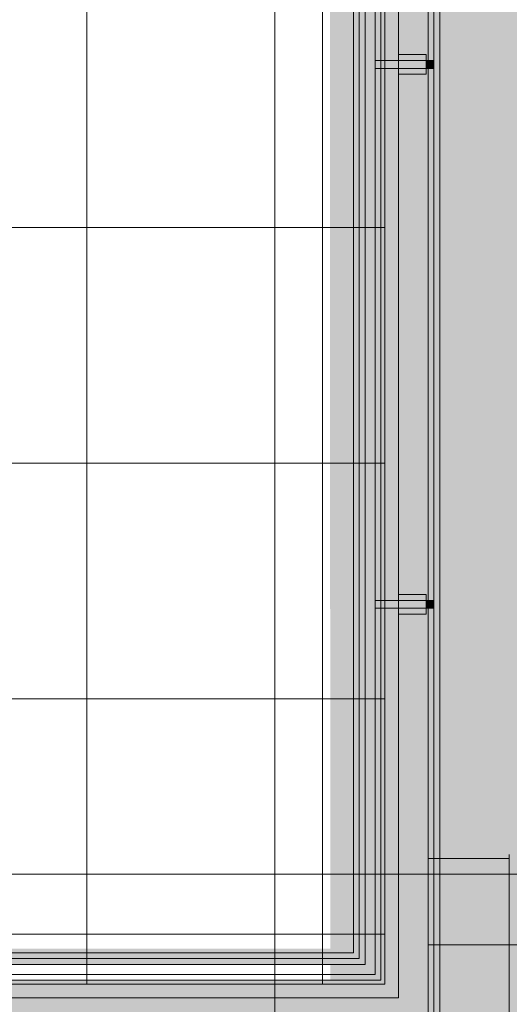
# Model space of a CAD drawing. Extents: x -620 to 300, y 62 to 1112.
# Tile 64 of 200: x 26 to 51, y 213 to 263. Entities that reach past the tile are written whole.
import ezdxf
from ezdxf.lldxf.tags import DXFTag

# ---------------------------------------------------------------- set-up
doc = ezdxf.new("R2010")
doc.units = 0
doc.layers.get('0').update_dxf_attribs({"lineweight": 13})
for name, color, linetype, lineweight, true_color in [('00_E_ST_Handlaufleuchte–Handlauf-Position', 7, 'Continuous', 5, 0x0000b2), ('30 -33 Aussenwände- 7 Fassade_ Elemente', 7, 'Continuous', 9, 0x00aacc), ('30 -34 Innenwände- 6 Elemente', 7, 'Continuous', 9, 0xff6633), ('30 -36 Dächer- 3 Dachbeläge', 7, 'Continuous', 15, 0x9999ff), ('30 -36 Dächer- 4 Dachbekleidungen', 7, 'Continuous', 9, 0xccccff), ('60- 61 allgemeine Ausstattung- 4 Terrassen', 9, 'Continuous', 9, 0x808080), ('iwb_Layout BA_Markierung', 7, 'Continuous', 9, 0xbadcdc)]:
    doc.layers.add(name, color=color, linetype=linetype, lineweight=lineweight, true_color=true_color)
doc.layers.add('70 -71 Achsen- 1 Gebäudeachsen', color=7, linetype='STRICHPUNKT2-A06CPVM0L0', lineweight=18)
tags = doc.linetypes.add('STRICHPUNKT2-A06CPVM0L0', pattern=[12.7, 6.35, -3.175, 0, -3.175]).pattern_tags.tags
tags[10:11] = [DXFTag(74, 4), DXFTag(75, 0), DXFTag(340, '0'), DXFTag(46, 0.0), DXFTag(50, 0.0), DXFTag(44, 0.0), DXFTag(45, 0.0)]
tags[8:9] = [DXFTag(74, 4), DXFTag(75, 0), DXFTag(340, '0'), DXFTag(46, 0.0), DXFTag(50, 0.0), DXFTag(44, 0.0), DXFTag(45, 0.0)]
tags[6:7] = [DXFTag(74, 4), DXFTag(75, 0), DXFTag(340, '0'), DXFTag(46, 0.0), DXFTag(50, 0.0), DXFTag(44, 0.0), DXFTag(45, 0.0)]
tags[4:5] = [DXFTag(74, 4), DXFTag(75, 0), DXFTag(340, '0'), DXFTag(46, 0.0), DXFTag(50, 0.0), DXFTag(44, 0.0), DXFTag(45, 0.0)]

# ---------------------------------------------------------------- blocks, each defined once
blk = doc.blocks.new('Polygon-A06CPVLPL0')
at = {"color": 0, "linetype": 'ByBlock', "lineweight": -2, "ltscale": 0.13}
blk.add_solid([(41.663, 86.61), (41.495, 1083.814), (76.501, 86.518), (76.501, 1083.814)], dxfattribs=at)
blk = doc.blocks.new('Referenz-A06CPVM1L0')
at = {"layer": '30 -33 Aussenwände- 7 Fassade_ Elemente', "color": 0, "linetype": 'Continuous', "ltscale": 0.13}
for p, q in [((46.624, 372.674), (46.624, 211.814)), ((46.624, 220.414), (46.624, 372.673)), ((50.764, 220.414), (46.624, 220.414))]:
    blk.add_line(p, q, dxfattribs=at)
at = {"layer": '30 -34 Innenwände- 6 Elemente', "color": 0, "linetype": 'Continuous', "ltscale": 0.13}
for p, q in [((42.824, 372.674), (42.824, 215.614)), ((43.424, 215.014), (43.424, 372.674)), ((44.424, 372.674), (44.424, 214.014)), ((46.624, 211.814), (46.624, 372.674)), ((42.824, 215.614), (-460.176, 215.614)), ((-460.776, 215.014), (43.424, 215.014)), ((44.424, 214.014), (-461.776, 214.014))]:
    blk.add_line(p, q, dxfattribs=at)
at = {"layer": '30 -36 Dächer- 3 Dachbeläge', "color": 0, "linetype": 'Continuous', "ltscale": 0.15}
for p, q in [((44.224, 376.214), (44.224, 214.214)), ((47.224, 211.214), (47.224, 376.214)), ((44.224, 214.214), (-461.576, 214.214))]:
    blk.add_line(p, q, dxfattribs=at)
at = {"layer": '30 -36 Dächer- 3 Dachbeläge', "color": 0, "lineweight": 9}
for p, q in [((46.924, 261.064), (46.524, 261.064)), ((46.524, 261.064), (46.524, 260.664)), ((46.524, 260.664), (46.924, 260.664)), ((46.924, 233.564), (46.524, 233.564)), ((46.524, 233.564), (46.524, 233.164)), ((46.524, 233.164), (46.924, 233.164))]:
    blk.add_line(p, q, dxfattribs=at)
at = {"layer": '30 -36 Dächer- 3 Dachbeläge', "color": 0, "lineweight": 0}
for points in [[(44.224, 214.214), (44.224, 376.214), (47.224, 211.214)], [(47.224, 211.214), (44.224, 376.214), (47.224, 376.214)], [(46.524, 260.664), (46.524, 261.064), (46.924, 260.664)], [(46.924, 260.664), (46.524, 261.064), (46.924, 261.064)], [(46.524, 233.164), (46.524, 233.564), (46.924, 233.164)], [(46.924, 233.164), (46.524, 233.564), (46.924, 233.564)], [(-461.576, 211.214), (-461.576, 214.214), (44.224, 211.214)], [(44.224, 211.214), (-461.576, 214.214), (44.224, 214.214)], [(44.224, 211.214), (44.224, 214.214), (47.224, 211.214)]]:
    blk.add_solid(points, dxfattribs=at)
at = {"layer": '30 -36 Dächer- 4 Dachbekleidungen', "color": 0, "linetype": 'Continuous', "ltscale": 0.13}
for p, q in [((43.124, 376.214), (43.124, 215.314)), ((43.924, 214.514), (43.924, 376.214)), ((45.124, 376.214), (45.124, 213.314)), ((46.924, 211.514), (46.924, 376.214)), ((45.124, 261.364), (46.524, 261.364)), ((46.524, 261.364), (46.524, 261.064)), ((45.124, 261.064), (43.924, 261.064)), ((43.924, 261.064), (43.924, 260.664)), ((45.124, 261.064), (46.524, 261.064)), ((46.524, 261.064), (46.524, 260.664)), ((43.924, 260.664), (45.124, 260.664)), ((46.524, 260.664), (45.124, 260.664)), ((45.124, 260.364), (46.524, 260.364)), ((46.524, 260.364), (46.524, 260.664)), ((45.124, 233.864), (46.524, 233.864)), ((46.524, 233.864), (46.524, 233.564)), ((45.124, 233.564), (43.924, 233.564)), ((43.924, 233.564), (43.924, 233.164)), ((45.124, 233.564), (46.524, 233.564)), ((46.524, 233.564), (46.524, 233.164)), ((43.924, 233.164), (45.124, 233.164)), ((46.524, 233.164), (45.124, 233.164)), ((45.124, 232.864), (46.524, 232.864)), ((46.524, 232.864), (46.524, 233.164)), ((43.124, 215.314), (-460.476, 215.314)), ((-461.276, 214.514), (43.924, 214.514)), ((45.124, 213.314), (-462.476, 213.314))]:
    blk.add_line(p, q, dxfattribs=at)
at = {"layer": '60- 61 allgemeine Ausstattung- 4 Terrassen', "color": 0}
for p, q in [((29.244, 214.014), (29.244, 385.614)), ((41.244, 214.014), (41.244, 372.674)), ((44.424, 214.014), (44.424, 372.674)), ((-469.776, 252.554), (44.424, 252.554)), ((-469.776, 240.554), (44.424, 240.554)), ((-469.776, 228.554), (44.424, 228.554)), ((50.763, 211.814), (50.763, 220.614)), ((-461.776, 216.554), (44.424, 216.554)), ((46.624, 216.014), (75.885, 216.014)), ((-461.776, 214.014), (44.424, 214.014))]:
    blk.add_line(p, q, dxfattribs=at)
at = {"layer": '70 -71 Achsen- 1 Gebäudeachsen', "color": 0, "linetype": 'STRICHPUNKT2-A06CPVM0L0', "ltscale": 0.18}
for p, q in [((38.824, 1084.554), (38.824, 85.114)), ((-539.606, 219.614), (75.885, 219.614))]:
    blk.add_line(p, q, dxfattribs=at)
blk = doc.blocks.new('Polygon-A06CPVN3L0')
at = {"color": 0, "linetype": 'ByBlock', "lineweight": -2, "ltscale": 0.13}
blk.add_solid([(-460.776, 215.014), (-460.776, 215.814), (43.424, 215.014), (43.424, 215.814)], dxfattribs=at)

msp = doc.modelspace()

# ---------------------------------------------------------------- block references
at = {"color": 8, "lineweight": 13, "ltscale": 0.13, "true_color": 0x808080}
msp.add_blockref('Referenz-A06CPVM1L0', (0, 0), dxfattribs=at)
at = {"layer": '00_E_ST_Handlaufleuchte–Handlauf-Position', "ltscale": 0.13}
msp.add_blockref('Polygon-A06CPVN3L0', (0, 0), dxfattribs=at)
at = {"layer": 'iwb_Layout BA_Markierung', "ltscale": 0.13}
msp.add_blockref('Polygon-A06CPVLPL0', (0, 0), dxfattribs=at)

doc.saveas('drawing.dxf')
